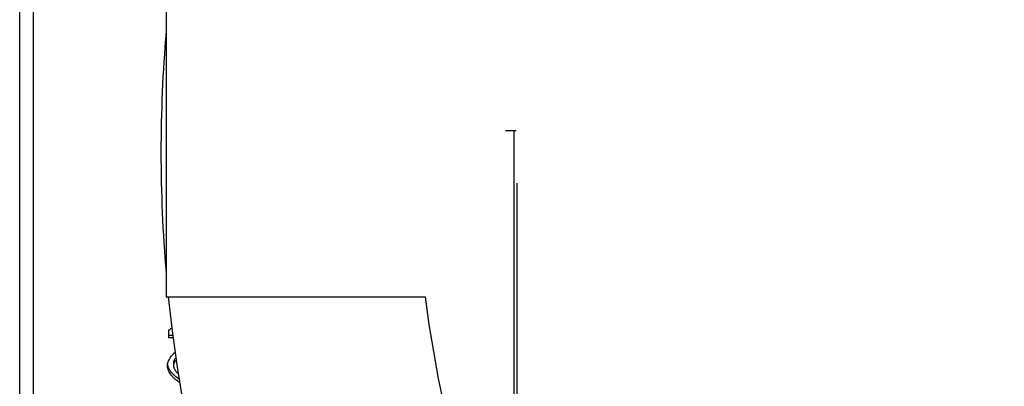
# Model space of a CAD drawing. Header units: millimetres. Extents: x 226749 to 325316, y -44191 to 40236.
# Tile 144 of 164: x 294281 to 294339, y 13137 to 13159. Entities that reach past the tile are written whole.
import ezdxf

# ---------------------------------------------------------------- set-up
doc = ezdxf.new("R2010")
doc.units = ezdxf.units.MM
doc.header["$LTSCALE"] = 100
doc.layers.add('K_URZĄDZENIA', color=4, linetype='Continuous')

# ---------------------------------------------------------------- blocks, each defined once
blk = doc.blocks.new('ZBIORNIK_RZUT')
at = {"layer": 'K_URZĄDZENIA'}
for p, q in [((149031.364, 96684.328), (149031.364, 96699.554)), ((149031.437, 96684.467), (149031.546, 96684.467)), ((149031.546, 96684.478), (149031.546, 96684.467)), ((149033.323, 96684.467), (149033.777, 96684.467)), ((149033.777, 96684.74), (149033.777, 96684.467)), ((149035.237, 96684.763), (149035.408, 96684.763)), ((149014.364, 96684.328), (149031.364, 96684.328)), ((148986.114, 96676.528), (149059.614, 96676.528)), ((149022.864, 96675.728), (148982.488, 96675.728)), ((149024.864, 96675.728), (149022.864, 96675.728)), ((149026.163, 96675.728), (149024.864, 96675.728)), ((149028.03, 96675.728), (149026.163, 96675.728)), ((149035.422, 96675.728), (149028.03, 96675.728)), ((149057.464, 96675.728), (149035.422, 96675.728))]:
    blk.add_line(p, q, dxfattribs=at)
for radius, start, end in [(84, 275.80773, 84.19227), (69, 277.07615, 82.92385), (84, 265.15618, 274.84382)]:
    blk.add_arc((149022.864, 96768.028), radius, start, end, dxfattribs=at)
for points, knots in [([(149036.193, 96685.093), (149036.19, 96685.087), (149036.187, 96685.082), (149036.183, 96685.077), (149036.171, 96685.056), (149036.158, 96685.036), (149036.145, 96685.016), (149036.118, 96684.975), (149036.088, 96684.935), (149036.056, 96684.897), (149036.041, 96684.877), (149036.024, 96684.858), (149036.007, 96684.839), (149035.974, 96684.802), (149035.938, 96684.766), (149035.901, 96684.731), (149035.883, 96684.714), (149035.864, 96684.697), (149035.845, 96684.681), (149035.806, 96684.649), (149035.767, 96684.618), (149035.727, 96684.59), (149035.706, 96684.577), (149035.686, 96684.563), (149035.666, 96684.551), (149035.625, 96684.525), (149035.583, 96684.503), (149035.542, 96684.484), (149035.521, 96684.474), (149035.5, 96684.465), (149035.479, 96684.458), (149035.448, 96684.446), (149035.417, 96684.436), (149035.386, 96684.428), (149035.376, 96684.425), (149035.365, 96684.423), (149035.355, 96684.421), (149035.344, 96684.419), (149035.332, 96684.417), (149035.32, 96684.415)], [0.2810925, 0.2810925, 0.2810925, 0.2810925, 0.2916667, 0.2916667, 0.2916667, 0.3333333, 0.3333333, 0.3333333, 0.4166667, 0.4166667, 0.4166667, 0.4583333, 0.4583333, 0.4583333, 0.5416667, 0.5416667, 0.5416667, 0.5833333, 0.5833333, 0.5833333, 0.6666667, 0.6666667, 0.6666667, 0.7083333, 0.7083333, 0.7083333, 0.7916667, 0.7916667, 0.7916667, 0.8333333, 0.8333333, 0.8333333, 0.8958333, 0.8958333, 0.8958333, 0.9166667, 0.9166667, 0.9166667, 0.9405175, 0.9405175, 0.9405175, 0.9405175]), ([(149036.395, 96685.125), (149036.386, 96685.109), (149036.377, 96685.093), (149036.367, 96685.077), (149036.355, 96685.056), (149036.342, 96685.036), (149036.328, 96685.016), (149036.3, 96684.975), (149036.27, 96684.935), (149036.238, 96684.897), (149036.222, 96684.877), (149036.206, 96684.858), (149036.189, 96684.839), (149036.154, 96684.802), (149036.118, 96684.766), (149036.081, 96684.731), (149036.062, 96684.714), (149036.043, 96684.697), (149036.024, 96684.681), (149035.985, 96684.649), (149035.945, 96684.618), (149035.904, 96684.59), (149035.884, 96684.577), (149035.863, 96684.563), (149035.842, 96684.551), (149035.801, 96684.525), (149035.759, 96684.503), (149035.717, 96684.484), (149035.695, 96684.474), (149035.674, 96684.465), (149035.653, 96684.458), (149035.622, 96684.446), (149035.59, 96684.436), (149035.559, 96684.428), (149035.548, 96684.425), (149035.538, 96684.423), (149035.528, 96684.421), (149035.507, 96684.417), (149035.486, 96684.414), (149035.466, 96684.412), (149035.445, 96684.409), (149035.425, 96684.408), (149035.405, 96684.408)], [0.2589891, 0.2589891, 0.2589891, 0.2589891, 0.2916667, 0.2916667, 0.2916667, 0.3333333, 0.3333333, 0.3333333, 0.4166667, 0.4166667, 0.4166667, 0.4583333, 0.4583333, 0.4583333, 0.5416667, 0.5416667, 0.5416667, 0.5833333, 0.5833333, 0.5833333, 0.6666667, 0.6666667, 0.6666667, 0.7083333, 0.7083333, 0.7083333, 0.7916667, 0.7916667, 0.7916667, 0.8333333, 0.8333333, 0.8333333, 0.8958333, 0.8958333, 0.8958333, 0.9166667, 0.9166667, 0.9166667, 0.9583333, 0.9583333, 0.9583333, 1, 1, 1, 1]), ([(149035.408, 96684.763), (149035.42, 96684.763), (149035.432, 96684.764), (149035.444, 96684.765), (149035.456, 96684.767), (149035.469, 96684.769), (149035.481, 96684.772), (149035.487, 96684.773), (149035.494, 96684.774), (149035.5, 96684.776), (149035.519, 96684.781), (149035.538, 96684.788), (149035.557, 96684.796), (149035.57, 96684.801), (149035.583, 96684.807), (149035.595, 96684.813), (149035.621, 96684.826), (149035.647, 96684.841), (149035.672, 96684.857), (149035.685, 96684.866), (149035.697, 96684.875), (149035.71, 96684.884), (149035.735, 96684.902), (149035.759, 96684.922), (149035.783, 96684.944), (149035.795, 96684.955), (149035.807, 96684.966), (149035.818, 96684.977), (149035.839, 96684.998), (149035.86, 96685.02), (149035.879, 96685.043)], [0, 0, 0, 0, 0.0416667, 0.0416667, 0.0416667, 0.0833333, 0.0833333, 0.0833333, 0.1041667, 0.1041667, 0.1041667, 0.1666667, 0.1666667, 0.1666667, 0.2083333, 0.2083333, 0.2083333, 0.2916667, 0.2916667, 0.2916667, 0.3333333, 0.3333333, 0.3333333, 0.4166667, 0.4166667, 0.4166667, 0.4583333, 0.4583333, 0.4583333, 0.5344058, 0.5344058, 0.5344058, 0.5344058]), ([(149035.405, 96684.408), (149035.387, 96684.408), (149035.369, 96684.409), (149035.35, 96684.411), (149035.332, 96684.413), (149035.313, 96684.416), (149035.294, 96684.419), (149035.285, 96684.421), (149035.275, 96684.423), (149035.266, 96684.425), (149035.237, 96684.432), (149035.209, 96684.441), (149035.18, 96684.451), (149035.16, 96684.458), (149035.141, 96684.465), (149035.122, 96684.474), (149035.083, 96684.491), (149035.044, 96684.51), (149035.006, 96684.532), (149034.987, 96684.543), (149034.968, 96684.555), (149034.949, 96684.567), (149034.911, 96684.591), (149034.874, 96684.618), (149034.838, 96684.647), (149034.82, 96684.661), (149034.802, 96684.676), (149034.784, 96684.691), (149034.749, 96684.721), (149034.715, 96684.753), (149034.683, 96684.787), (149034.666, 96684.804), (149034.651, 96684.821), (149034.635, 96684.838), (149034.63, 96684.844), (149034.625, 96684.849), (149034.62, 96684.855)], [0, 0, 0, 0, 0.0416667, 0.0416667, 0.0416667, 0.0833333, 0.0833333, 0.0833333, 0.1041667, 0.1041667, 0.1041667, 0.1666667, 0.1666667, 0.1666667, 0.2083333, 0.2083333, 0.2083333, 0.2916667, 0.2916667, 0.2916667, 0.3333333, 0.3333333, 0.3333333, 0.4166667, 0.4166667, 0.4166667, 0.4583333, 0.4583333, 0.4583333, 0.5416667, 0.5416667, 0.5416667, 0.5833333, 0.5833333, 0.5833333, 0.5969725, 0.5969725, 0.5969725, 0.5969725]), ([(149034.931, 96684.9), (149034.948, 96684.886), (149034.965, 96684.872), (149034.982, 96684.86), (149034.993, 96684.853), (149035.003, 96684.845), (149035.014, 96684.838), (149035.036, 96684.825), (149035.058, 96684.813), (149035.08, 96684.803), (149035.091, 96684.797), (149035.101, 96684.793), (149035.112, 96684.789), (149035.128, 96684.782), (149035.144, 96684.777), (149035.16, 96684.773), (149035.165, 96684.772), (149035.171, 96684.771), (149035.176, 96684.77), (149035.186, 96684.767), (149035.197, 96684.766), (149035.207, 96684.765), (149035.217, 96684.764), (149035.227, 96684.763), (149035.237, 96684.763)], [0.6008267, 0.6008267, 0.6008267, 0.6008267, 0.6666667, 0.6666667, 0.6666667, 0.7083333, 0.7083333, 0.7083333, 0.7916667, 0.7916667, 0.7916667, 0.8333333, 0.8333333, 0.8333333, 0.8958333, 0.8958333, 0.8958333, 0.9166667, 0.9166667, 0.9166667, 0.9583333, 0.9583333, 0.9583333, 1, 1, 1, 1]), ([(149035.073, 96684.92), (149035.076, 96684.917), (149035.08, 96684.914), (149035.084, 96684.911), (149035.105, 96684.893), (149035.127, 96684.876), (149035.149, 96684.86), (149035.16, 96684.853), (149035.171, 96684.845), (149035.182, 96684.838), (149035.204, 96684.825), (149035.226, 96684.813), (149035.248, 96684.803), (149035.259, 96684.797), (149035.27, 96684.793), (149035.281, 96684.789), (149035.298, 96684.782), (149035.314, 96684.777), (149035.33, 96684.773), (149035.335, 96684.772), (149035.34, 96684.771), (149035.346, 96684.77), (149035.356, 96684.767), (149035.367, 96684.766), (149035.377, 96684.765), (149035.387, 96684.764), (149035.398, 96684.763), (149035.408, 96684.763)], [0.5693247, 0.5693247, 0.5693247, 0.5693247, 0.5833333, 0.5833333, 0.5833333, 0.6666667, 0.6666667, 0.6666667, 0.7083333, 0.7083333, 0.7083333, 0.7916667, 0.7916667, 0.7916667, 0.8333333, 0.8333333, 0.8333333, 0.8958333, 0.8958333, 0.8958333, 0.9166667, 0.9166667, 0.9166667, 0.9583333, 0.9583333, 0.9583333, 1, 1, 1, 1])]:
    blk.add_open_spline(points, degree=3, knots=knots, dxfattribs=at)
for points in [[(149033.323, 96684.467), (149033.28, 96684.533), (149033.238, 96684.6), (149033.195, 96684.666)], [(149033.629, 96684.721), (149033.629, 96684.636), (149033.629, 96684.552), (149033.629, 96684.467)]]:
    blk.add_open_spline(points, degree=3, dxfattribs=at)

msp = doc.modelspace()

# ---------------------------------------------------------------- linework, layer by layer
at = {"color": 7, "linetype": 'Continuous'}
for p, q in [((294309.893, 13152.501), (294309.269, 13152.501)), ((294309.773, 12692.501), (294309.773, 13152.501)), ((294309.961, 12695.575), (294309.961, 13149.426))]:
    msp.add_line(p, q, dxfattribs=at)

# ---------------------------------------------------------------- block references
at = {"layer": 'K_URZĄDZENIA', "rotation": 270}
msp.add_blockref('ZBIORNIK_RZUT', (197604.999, 162174.098), dxfattribs=at)

doc.saveas('drawing.dxf')
